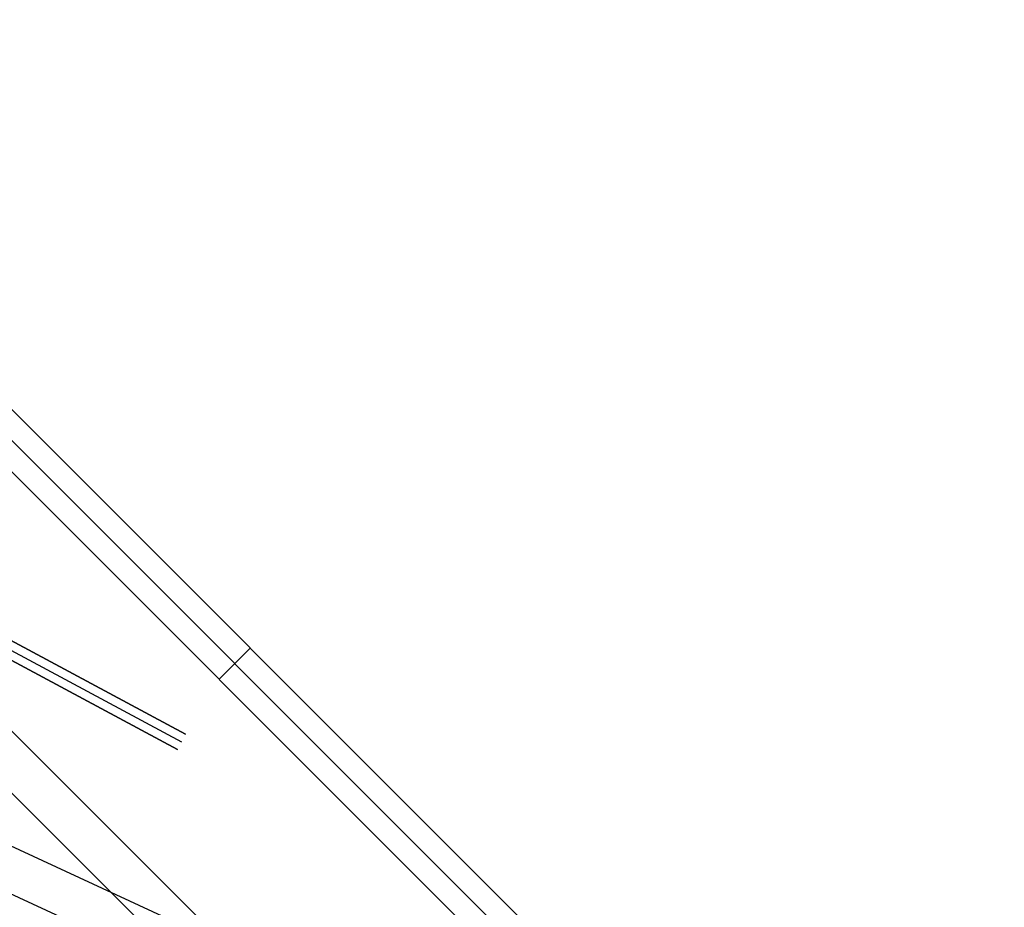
# Model space of a CAD drawing. Header units: millimetres. Extents: x -1030 to 192, y -442 to 180.
# Tile 118 of 256: x -975 to -941, y 144 to 174. Entities that reach past the tile are written whole.
import ezdxf

# ---------------------------------------------------------------- set-up
doc = ezdxf.new("R2010")
doc.units = ezdxf.units.MM
doc.header["$MEASUREMENT"] = 0
doc.layers.add('OVIDIO 120x60x72h', color=7, linetype='Continuous')

msp = doc.modelspace()

# ---------------------------------------------------------------- linework, layer by layer
at = {"layer": 'OVIDIO 120x60x72h'}
for points in [[(-963.4068309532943, 137.6856520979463), (-999.5908224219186, 173.8696435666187)], [(-964.4673416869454, 136.6251413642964), (-1000.658703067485, 172.8165027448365)], [(-976.4526321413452, 161.6922462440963), (-957.9264344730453, 143.1660485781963)], [(-957.9264344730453, 143.1660485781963), (-976.4526321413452, 161.6922462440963)], [(-976.9830339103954, 161.1618444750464), (-958.4568362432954, 142.6356468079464)], [(-967.1895333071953, 152.4291474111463), (-968.2502769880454, 151.3684037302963)]]:
    msp.add_lwpolyline(points, dxfattribs=at)
at = {"layer": 'OVIDIO 120x60x72h', "extrusion": (0, 1, 0)}
for points in [[(1003.790552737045, 755.5378085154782), (419.1110923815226, 755.5378085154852)], [(419.1110923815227, 753.2894482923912), (1003.411021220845, 753.2894482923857)], [(1003.411021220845, 753.2894482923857), (419.1110923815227, 753.2894482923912)], [(1003.791935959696, 755.1931791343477), (419.1110923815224, 755.1931791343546)], [(1003.790552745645, 757.0783026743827), (419.1110923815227, 757.0783026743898)], [(419.1110923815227, 755.5783024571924), (1003.790552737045, 755.5783021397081)], [(419.1110923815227, 757.0783026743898), (1003.790552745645, 757.0783026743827)], [(1003.790552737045, 755.5783021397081), (419.1110923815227, 755.5783024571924)]]:
    msp.add_lwpolyline(points, dxfattribs=at)
at = {"layer": 'OVIDIO 120x60x72h', "extrusion": (0.2655070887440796, 0.881208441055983, -0.3911235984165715)}
for points in [[(965.2840789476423, 585.8315920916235), (1010.90381480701, 645.0517163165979)], [(1010.90381480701, 645.0517163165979), (965.2840789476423, 585.8315920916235)]]:
    msp.add_lwpolyline(points, dxfattribs=at)
at = {"layer": 'OVIDIO 120x60x72h', "extrusion": (0.2028516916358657, -0.1089792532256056, 0.973126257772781)}
for points in [[(-327.0832566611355, 1110.899762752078), (-327.0832566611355, 950.2439183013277)], [(-327.0832566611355, 950.2439183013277), (-327.0832566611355, 1110.899762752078)]]:
    msp.add_lwpolyline(points, dxfattribs=at)
at = {"layer": 'OVIDIO 120x60x72h', "extrusion": (0.2655604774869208, 0.8811853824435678, -0.3911393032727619)}
for points in [[(1011.61952893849, 644.48728595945), (965.2992295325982, 584.3689904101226)], [(965.2992295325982, 584.3689904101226), (1011.61952893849, 644.48728595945)]]:
    msp.add_lwpolyline(points, dxfattribs=at)
at = {"layer": 'OVIDIO 120x60x72h', "extrusion": (0.2028516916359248, -0.1089792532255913, 0.9731262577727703)}
msp.add_lwpolyline([(-327.3787266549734, 1110.89976275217), (-327.3787266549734, 950.2439183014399)], dxfattribs=at)
at = {"layer": 'OVIDIO 120x60x72h', "extrusion": (0.2028516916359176, -0.1089792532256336, 0.9731262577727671)}
for points in [[(-327.6741966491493, 950.2439183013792), (-327.6741966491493, 1110.899762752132)], [(-327.6741966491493, 1110.899762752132), (-327.6741966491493, 950.2439183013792)]]:
    msp.add_lwpolyline(points, dxfattribs=at)
at = {"layer": 'OVIDIO 120x60x72h', "extrusion": (7.538766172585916e-07, 0.9999999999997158, 0)}
for points in [[(1003.411147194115, 754.6310890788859), (419.1112183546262, 754.6319700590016)], [(419.1112183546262, 754.6319700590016), (1003.411147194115, 754.6310890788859)]]:
    msp.add_lwpolyline(points, dxfattribs=at)
at = {"layer": 'OVIDIO 120x60x72h', "extrusion": (0.2653515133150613, 0.8812750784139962, -0.3910790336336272)}
for points in [[(965.4559095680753, 587.2080415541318), (1007.839557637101, 642.2574667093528)], [(1007.839557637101, 642.2574667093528), (965.4559095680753, 587.2080415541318)]]:
    msp.add_lwpolyline(points, dxfattribs=at)
at = {"layer": 'OVIDIO 120x60x72h', "extrusion": (0.265352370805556, 0.881274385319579, -0.3910800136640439)}
msp.add_lwpolyline([(993.906062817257, 634.4934385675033), (949.5931442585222, 576.93829368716)], dxfattribs=at)
at = {"layer": 'OVIDIO 120x60x72h', "extrusion": (0.2653515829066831, 0.881275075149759, -0.3910789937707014)}
for points in [[(965.6346757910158, 587.0700231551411), (1008.018509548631, 642.1196692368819)], [(1008.018509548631, 642.1196692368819), (965.6346757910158, 587.0700231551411)]]:
    msp.add_lwpolyline(points, dxfattribs=at)
at = {"layer": 'OVIDIO 120x60x72h', "extrusion": (0.2357022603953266, -0.2357022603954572, 0.9428090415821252)}
msp.add_lwpolyline([(-599.2252273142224, 1033.555163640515), (-599.2252273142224, 924.4773601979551)], dxfattribs=at)
at = {"layer": 'OVIDIO 120x60x72h', "extrusion": (0.2357022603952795, -0.2357022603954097, 0.942809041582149)}
msp.add_lwpolyline([(-600.173910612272, 924.4773601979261), (-600.173910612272, 1033.555163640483)], dxfattribs=at)
at = {"layer": 'OVIDIO 120x60x72h', "extrusion": (1, 0, 0)}
msp.add_lwpolyline([(161.6584626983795, 725.1651395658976), (161.6584626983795, 723.7283691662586)], dxfattribs=at)
at = {"layer": 'OVIDIO 120x60x72h', "extrusion": (0.2357022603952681, -0.235702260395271, 0.9428090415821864)}
msp.add_lwpolyline([(-603.0199605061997, 924.4773601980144), (-603.0199605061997, 1033.55516364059)], dxfattribs=at)
at = {"layer": 'OVIDIO 120x60x72h', "extrusion": (0.2357022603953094, -0.2357022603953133, 0.9428090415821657)}
msp.add_lwpolyline([(-602.0712772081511, 1033.555163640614), (-602.0712772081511, 924.4773601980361)], dxfattribs=at)
at = {"layer": 'OVIDIO 120x60x72h', "extrusion": (-0.0003781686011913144, 0.0003781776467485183, 0.9999998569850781)}
for points in [[(-958.9737664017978, 142.0915925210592), (-977.4997464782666, 160.6180130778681)], [(-977.4997464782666, 160.6180130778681), (-958.9737664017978, 142.0915925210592)]]:
    msp.add_lwpolyline(points, dxfattribs=at)
at = {"layer": 'OVIDIO 120x60x72h', "extrusion": (0.2028662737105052, -0.1089886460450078, 0.9731221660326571)}
for points in [[(-328.0887846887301, 1094.28766751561), (-328.0887846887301, 1036.906541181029)], [(-328.0887846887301, 1036.906541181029), (-328.0887846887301, 1094.28766751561)]]:
    msp.add_lwpolyline(points, dxfattribs=at)
at = {"layer": 'OVIDIO 120x60x72h', "extrusion": (0.2028662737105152, -0.1089886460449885, 0.9731221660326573)}
msp.add_lwpolyline([(-328.8017310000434, 1036.906541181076), (-328.8017310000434, 1094.287667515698)], dxfattribs=at)
at = {"layer": 'OVIDIO 120x60x72h', "extrusion": (0.2028668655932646, -0.1089890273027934, 0.9731219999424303)}
for points in [[(-329.514893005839, 1094.287959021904), (-329.514893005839, 1036.906832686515)], [(-329.514893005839, 1036.906832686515), (-329.514893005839, 1094.287959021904)]]:
    msp.add_lwpolyline(points, dxfattribs=at)
at = {"layer": 'OVIDIO 120x60x72h', "extrusion": (0.2357022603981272, -0.235702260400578, 0.942809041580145)}
msp.add_lwpolyline([(-581.4171557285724, 999.7376050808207), (-581.4171557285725, 894.3296186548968)], dxfattribs=at)
at = {"layer": 'OVIDIO 120x60x72h', "extrusion": (0.2357022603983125, -0.2357022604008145, 0.9428090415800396)}
msp.add_lwpolyline([(-576.6314473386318, 991.5086551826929), (-576.6314473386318, 886.9682934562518)], dxfattribs=at)
at = {"layer": 'OVIDIO 120x60x72h', "extrusion": (0.1089792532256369, -0.2028516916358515, 0.9731262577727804)}
for points in [[(-824.129911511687, 613.0002315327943), (-824.129911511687, 773.6560759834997)], [(-824.129911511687, 773.6560759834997), (-824.129911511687, 613.0002315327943)]]:
    msp.add_lwpolyline(points, dxfattribs=at)
at = {"layer": 'OVIDIO 120x60x72h', "extrusion": (0.1089792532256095, -0.2028516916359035, 0.9731262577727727)}
msp.add_lwpolyline([(-823.8344415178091, 773.656075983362), (-823.8344415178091, 613.0002315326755)], dxfattribs=at)
at = {"layer": 'OVIDIO 120x60x72h', "extrusion": (0.1089792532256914, -0.2028516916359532, 0.9731262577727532)}
for points in [[(-823.5389715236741, 773.6560759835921), (-823.5389715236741, 613.0002315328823)], [(-823.5389715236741, 613.0002315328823), (-823.5389715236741, 773.6560759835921)]]:
    msp.add_lwpolyline(points, dxfattribs=at)
at = {"layer": 'OVIDIO 120x60x72h', "extrusion": (0.8812743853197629, 0.265352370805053, 0.391080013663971)}
msp.add_lwpolyline([(389.9838938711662, 984.3625641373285), (434.2967613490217, 1041.917642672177)], dxfattribs=at)
at = {"layer": 'OVIDIO 120x60x72h', "extrusion": (0.04629577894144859, -0.02146384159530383, 0.9986971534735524)}
msp.add_lwpolyline([(-278.0874157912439, 893.8578458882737), (-278.0874157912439, 994.3690642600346)], dxfattribs=at)
at = {"layer": 'OVIDIO 120x60x72h', "extrusion": (0.04629577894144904, -0.02146384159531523, 0.9986971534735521)}
msp.add_lwpolyline([(-279.5736048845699, 892.8896138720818), (-279.5736048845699, 994.1940582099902)], dxfattribs=at)
at = {"layer": 'OVIDIO 120x60x72h', "extrusion": (0.1226098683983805, 0.2760888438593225, 0.9532794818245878)}
msp.add_lwpolyline([(941.2191976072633, 472.1123075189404), (941.2191976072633, 470.6123075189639)], dxfattribs=at)

doc.saveas('drawing.dxf')
